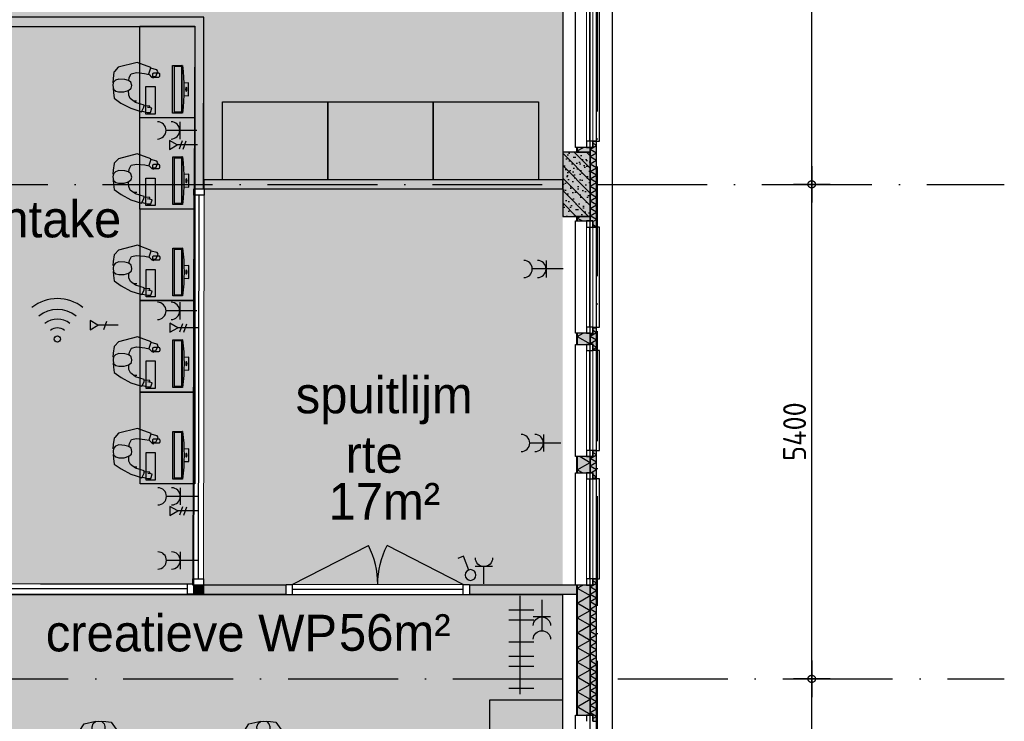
# Model space of a CAD drawing. Header units: millimetres. Extents: x 20872 to 297961, y -293704 to 213007.
# Tile 109 of 256: x 158654 to 169405, y -127663 to -120002. Entities that reach past the tile are written whole.
import ezdxf
from ezdxf.xclip import XClip

# ---------------------------------------------------------------- set-up
doc = ezdxf.new("R2010")
doc.units = ezdxf.units.MM
doc.header["$LTSCALE"] = 100
doc.header["$XCLIPFRAME"] = 2
doc.linetypes.add('ACAD_ISO10W100', pattern=[18, 12, -3, 0, -3])
doc.layers.get('Defpoints').update_dxf_attribs({"color": 181})
for name, color, linetype in [('A--L$7--_stramien', 1, 'Continuous'), ('A--L20--_bovenbouw', 3, 'Continuous'), ('A--L30--_afbouw', 7, 'Continuous'), ('A--L61--_centrale elektrische insta', 7, 'Continuous'), ('A--L82--leerlingensets-02', 9, 'Continuous'), ('A--T$7--_stramien', 7, 'Continuous'), ('plattegrondkleuren', 7, 'Continuous'), ('teksten', 7, 'Continuous'), ('XREFS', 9, 'Continuous')]:
    doc.layers.add(name, color=color, linetype=linetype)
doc.styles.add('JINX maatvoering', font='isocp.shx')
doc.styles.add('MAAR_stempel', font='LTe50146.ttf')
doc.dimstyles.new('JINX maatvoering 1-100', dxfattribs={"dimscale": 100, "dimtxt": 2.5, "dimasz": 1, "dimexe": 125, "dimexo": 0, "dimtad": 1, "dimdec": 0, "dimzin": 12, "dimdsep": 46, "dimtxsty": 'JINX maatvoering', "dimblk": 'BURO_maatvoeringssymbool_01', "dimcen": 2, "dimse1": 1, "dimse2": 1, "dimclrd": 1, "dimclrt": 7, "dimadec": 0, "dimazin": 0, "dimtfac": 1, "dimtdec": 0, "dimtix": 1, "dimtofl": 0, "dimtmove": 0, "dimatfit": 3, "dimldrblk": 'DOT', "dimfxl": 1, "dimtolj": 1, "dimtzin": 0, "dimarcsym": 0})

# ---------------------------------------------------------------- blocks, each defined once
blk = doc.blocks.new('AB2_D_DV_MV_maatvoeringssymbool_01')
at = {"color": 1}
for p, q in [((0, -2), (0, 2)), ((-2, 0), (2, 0))]:
    blk.add_line(p, q, dxfattribs=at)
blk.add_circle((0, 0), 0.4, dxfattribs=at)
blk = doc.blocks.new('*D277')
at = {"color": 1, "lineweight": -2, "transparency": 16777216}
blk.add_line((167303, 21100), (167303, 22700), dxfattribs=at)
at = {"layer": 'Defpoints', "color": 0, "transparency": 16777216}
for p in [(167303, 22800), (169405, 22800), (169406, 21000)]:
    blk.add_point(p, dxfattribs=at)
at = {"color": 1, "lineweight": -2, "transparency": 16777216, "xscale": 100, "yscale": 100, "zscale": 100}
for p, rotation in [((167303, 22800), 90), ((167303, 21000), 270)]:
    blk.add_blockref('AB2_D_DV_MV_maatvoeringssymbool_01', p, dxfattribs=dict(at, rotation=rotation))
at = {"color": 7, "transparency": 16777216, "insert": (167116, 21900), "char_height": 250, "attachment_point": 5, "rotation": 90, "style": 'JINX maatvoering'}
blk.add_mtext('\\A1;1800', dxfattribs=at)
blk = doc.blocks.new('_Dot')
at = {"color": 0, "linetype": 'ByBlock', "lineweight": -2}
blk.add_line((-0.5, 0), (-1, 0), dxfattribs=at)
at = {"color": 0, "linetype": 'ByBlock', "const_width": 0.5}
blk.add_lwpolyline([(-0.25, 0, 1), (0.25, 0, 1)], format="xyb", close=True, dxfattribs=at)
blk = doc.blocks.new('BURO_maatvoeringssymbool_01')
at = {"color": 1}
for p, q in [((0, -2), (0, 2)), ((-2, 0), (2, 0))]:
    blk.add_line(p, q, dxfattribs=at)
blk.add_circle((0, 0), 0.4, dxfattribs=at)
blk = doc.blocks.new('*D278')
at = {"color": 1, "lineweight": -2, "transparency": 16777216}
blk.add_line((167303, 22900), (167303, 28100), dxfattribs=at)
at = {"layer": 'Defpoints', "color": 0, "transparency": 16777216}
for p in [(167303, 28200), (169406, 28200), (169405, 22800)]:
    blk.add_point(p, dxfattribs=at)
at = {"color": 1, "lineweight": -2, "transparency": 16777216, "xscale": 100, "yscale": 100, "zscale": 100}
for p, rotation in [((167303, 28200), 90), ((167303, 22800), 270)]:
    blk.add_blockref('AB2_D_DV_MV_maatvoeringssymbool_01', p, dxfattribs=dict(at, rotation=rotation))
at = {"color": 7, "transparency": 16777216, "insert": (167116, 25500), "char_height": 250, "attachment_point": 5, "rotation": 90, "style": 'JINX maatvoering'}
blk.add_mtext('\\A1;5400', dxfattribs=at)
blk = doc.blocks.new('*D279')
at = {"color": 1, "lineweight": -2, "transparency": 16777216}
blk.add_line((167303, 28300), (167303, 35300), dxfattribs=at)
at = {"layer": 'Defpoints', "color": 0, "transparency": 16777216}
for p in [(167303, 35400), (169406, 35400), (169406, 28200)]:
    blk.add_point(p, dxfattribs=at)
at = {"color": 1, "lineweight": -2, "transparency": 16777216, "xscale": 100, "yscale": 100, "zscale": 100}
for p, rotation in [((167303, 35400), 90), ((167303, 28200), 270)]:
    blk.add_blockref('AB2_D_DV_MV_maatvoeringssymbool_01', p, dxfattribs=dict(at, rotation=rotation))
at = {"color": 7, "transparency": 16777216, "insert": (167116, 31800), "char_height": 250, "attachment_point": 5, "rotation": 90, "style": 'JINX maatvoering'}
blk.add_mtext('\\A1;7200', dxfattribs=at)
blk = doc.blocks.new('sit')
at = {"linetype": 'Continuous'}
for p, q in [((-146.514, -13.7755), (-81.397, 6.2615)), ((-81.397, 6.2615), (-13.775, 26.2965)), ((-13.775, 26.2965), (13.775, -26.2965)), ((-6.26, 21.2885), (53.846, 36.3155)), ((53.846, 36.3155), (96.424, 36.3155)), ((96.424, 36.3155), (111.451, -13.7755)), ((-346.877, -139.0015), (-264.225, -78.8925)), ((-264.225, -78.8925), (-146.514, -13.7755)), ((-88.912, -86.4065), (-151.522, -131.4875)), ((-111.451, -106.4425), (-74.2714, -106.4425)), ((16.279, -53.8475), (-88.912, -86.4065)), ((13.775, -26.2965), (16.279, -53.8475)), ((86.408, -41.3245), (16.279, -43.8295)), ((111.451, -13.7755), (58.857, -26.2965)), ((58.857, -26.2965), (86.408, -28.8015)), ((86.408, -28.8015), (86.408, -41.3245)), ((-359.397, -254.2095), (-354.389, -204.1185)), ((-354.389, -204.1185), (-346.877, -139.0015)), ((-354.389, -249.2005), (-326.842, -224.1545)), ((-326.842, -224.1545), (-294.279, -214.1365)), ((-294.279, -214.1365), (-226.658, -214.1365)), ((-226.658, -214.1365), (-171.561, -231.6685)), ((-169.053, -174.0635), (-171.561, -236.6765)), ((-171.561, -231.6685), (-139.002, -259.2175)), ((-151.522, -131.4875), (-169.053, -174.0635)), ((-361.904, -291.7765), (-354.389, -249.2005)), ((-356.893, -326.8395), (-361.904, -291.7765)), ((-326.842, -467.0925), (-359.397, -321.8315)), ((-331.85, -354.3895), (-356.893, -326.8395)), ((-291.775, -369.4175), (-331.85, -354.3895)), ((-171.561, -351.8855), (-216.643, -364.4075)), ((-144.01, -329.3445), (-171.561, -351.8855)), ((-171.561, -351.8855), (-171.561, -391.9585)), ((-133.99, -289.2725), (-144.01, -329.3445)), ((-139.002, -259.2175), (-133.99, -289.2725)), ((-128.983, -594.8235), (-326.842, -467.0925)), ((-216.643, -364.4075), (-291.775, -369.4175)), ((-171.561, -391.9585), (-154.029, -442.0475)), ((-154.029, -442.0475), (-98.928, -474.6065)), ((-86.404, -457.0755), (-121.471, -457.0755)), ((-98.928, -474.6065), (-1.252, -494.6435)), ((-74.2714, -455.2649), (-86.404, -457.0755)), ((48.838, -587.3095), (-128.983, -594.8235)), ((-1.252, -494.6435), (53.846, -502.1565)), ((48.838, -579.7965), (48.838, -502.1565)), ((126.478, -584.8055), (48.838, -579.7965)), ((48.838, -582.3015), (48.838, -587.3095)), ((53.846, -502.1565), (93.92, -482.1205)), ((93.92, -482.1205), (116.459, -479.6165)), ((116.459, -487.1295), (101.432, -494.6435)), ((101.432, -494.6435), (139.002, -504.6615)), ((116.459, -479.6165), (116.459, -487.1295)), ((144.01, -569.7785), (126.478, -584.8055)), ((139.002, -504.6615), (144.01, -569.7785))]:
    blk.add_line(p, q, dxfattribs=at)
blk = doc.blocks.new('iMac')
at = {"layer": 'plattegrondkleuren', "true_color": 0xb8b8b8}
h = blk.add_hatch(color=9, dxfattribs=at)
h.dxf.hatch_style = 1
h.paths.add_polyline_path([(403, -219), (394, -210, 0.37045), (407, -221), (422, -221, 0.414214), (435, -208), (435, -170), (401, -184)])
h.paths.add_polyline_path([(394, -208, 0.037942), (394, -210), (403, -219), (401, -184), (435, -170), (435, -152, 0.414214), (422, -139), (407, -139, 0.414214), (394, -152)])
h.paths.add_polyline_path([(78, -292), (289, -292), (289, -192), (-11, -192), (-11, -292), (10, -292), (7, -278), (7, -240), (52, -226), (63, -274), (65, -249), (77, -249)])
h.paths.add_polyline_path([(7, -278), (10, -292), (78, -292), (77, -249), (65, -249), (63, -274), (52, -226), (7, -240)], flags=17)
h.paths.add_polyline_path([(0, 0), (520, 0), (520, 101), (0, 101)])
h.paths.add_polyline_path([(9, 19), (9, 96), (511, 96), (511, 19)], flags=16)
h.paths.add_polyline_path([(0, 106), (0, 101), (520, 101), (520, 106, 0.064881)])
h.paths.add_polyline_path([(193, 122, -0.016762), (327, 122), (330, 175), (190, 175)])
at = {"layer": 'plattegrondkleuren', "true_color": 0x8f8f8f}
h = blk.add_hatch(color=252, dxfattribs=at)
h.dxf.hatch_style = 1
h.paths.add_polyline_path([(9, 19), (511, 19), (511, 96), (9, 96)])
at = {"layer": 'A--L82--leerlingensets-02'}
for p, q in [((0, 106), (0, 101)), ((520, 106), (520, 101))]:
    blk.add_line(p, q, dxfattribs=at)
blk.add_lwpolyline([(193, 122), (190, 175), (330, 175), (327, 122)], dxfattribs=at)
for points in [[(0, 0), (520, 0), (520, 101), (0, 101)], [(9, 19), (511, 19), (511, 96), (9, 96)], [(-11, -292), (289, -292), (289, -192), (-11, -192)]]:
    blk.add_lwpolyline(points, close=True, dxfattribs=at)
blk.add_lwpolyline([(407, -139), (422, -139, -0.414214), (435, -152), (435, -208, -0.414214), (422, -221), (407, -221, -0.414214), (394, -208), (394, -152, -0.414214)], format="xyb", close=True, dxfattribs=at)
blk.add_arc((260, -1889), 2012, 82.5756, 97.4244, dxfattribs=at)
blk.add_ellipse((260, 149), major_axis=(21.9, 0), ratio=0.331914, dxfattribs=at)
blk = doc.blocks.new('imacwerkplek')
at = {"layer": 'plattegrondkleuren', "true_color": 0xf5f5f5}
h = blk.add_hatch(color=7, dxfattribs=at)
h.dxf.hatch_style = 1
h.paths.add_polyline_path([(-1200, 600), (-1200, 0), (-200, 0), (-200, 600)])
at = {"layer": 'A--L82--leerlingensets-02', "linetype": 'Continuous'}
for p, q in [((-1143, 118), (-1097, 132)), ((-1143, 80), (-1143, 118)), ((-1097, 132), (-1086, 84)), ((-1086, 84), (-1084, 109)), ((-1084, 109), (-1073, 109)), ((-1073, 109), (-1070, 46)), ((-763, 148), (-757, 150)), ((-755, 129), (-763, 148)), ((-757, 150), (-746, 139)), ((-726, 101), (-755, 129)), ((-748, 174), (-694, 197)), ((-746, 139), (-748, 174)), ((-659, 118), (-725, 96)), ((-694, 197), (-676, 186)), ((-676, 186), (-659, 118)), ((-656, 119), (-652, 120)), ((-652, 120), (-596, -29)), ((-1129, 26), (-1143, 80)), ((-1134, 19), (-1086, 44)), ((-1115, -42), (-1134, 19)), ((-1086, 44), (-1061, 46)), ((-1061, 46), (-1032, -49)), ((-717, 52), (-726, 101)), ((-707, -38), (-717, 52)), ((-1097, -100), (-1115, -42)), ((-1039, -206), (-1097, -100)), ((-1032, -49), (-991, -105)), ((-1014, -69), (-1014, -35)), ((-991, -105), (-953, -121)), ((-901, -123), (-877, -94)), ((-877, -94), (-849, -89)), ((-849, -89), (-813, -98)), ((-813, -98), (-793, -123)), ((-762, -116), (-719, -94)), ((-719, -94), (-707, -38)), ((-596, -29), (-649, -235)), ((-985, -281), (-1039, -206)), ((-953, -121), (-897, -123)), ((-917, -173), (-901, -123)), ((-917, -233), (-917, -173)), ((-797, -121), (-762, -116)), ((-793, -123), (-782, -164)), ((-782, -164), (-777, -231)), ((-926, -288), (-985, -281)), ((-881, -292), (-926, -288)), ((-908, -263), (-917, -233)), ((-886, -288), (-908, -263)), ((-847, -294), (-886, -288)), ((-816, -290), (-847, -294)), ((-818, -292), (-773, -288)), ((-791, -267), (-816, -290)), ((-777, -231), (-791, -267)), ((-773, -288), (-702, -279)), ((-649, -235), (-695, -276))]:
    blk.add_line(p, q, dxfattribs=at)
at = {"layer": 'A--L82--leerlingensets-02'}
blk.add_lwpolyline([(-1200, 600), (-1200, 0), (-200, 0), (-200, 600)], close=True, dxfattribs=at)
at = {"layer": 'A--L82--leerlingensets-02', "linetype": 'Continuous'}
blk.add_arc((-703, -267), 12.8, 276.5806, 312.285, dxfattribs=at)
at = {"layer": 'A--L82--leerlingensets-02'}
blk.add_blockref('iMac', (-1149, 358), dxfattribs=at)
blk = doc.blocks.new('enkeldata')
at = {"layer": 'A--L61--_centrale elektrische insta', "color": 1}
blk.add_line((-126, 40), (-158, -51), dxfattribs=at)
blk.add_lwpolyline([(-220, 0), (-306, 50), (-306, -50)], close=True, dxfattribs=at)
blk.add_lwpolyline([(0, 0), (-220, 0)], dxfattribs=at)
blk = doc.blocks.new('WiFi')
at = {"layer": 'A--L61--_centrale elektrische insta', "color": 3}
blk.add_circle((-145, -323), 34.2, dxfattribs=at)
for radius in [442, 323, 217, 121]:
    blk.add_arc((-145, -323), radius, 50.9178, 129.0822, dxfattribs=at)
at = {"layer": 'A--L82--leerlingensets-02'}
blk.add_blockref('enkeldata', (517, -172), dxfattribs=at)
blk = doc.blocks.new('dubbeldata')
at = {"layer": 'A--L61--_centrale elektrische insta', "color": 1}
for p, q in [((-168, 44), (-200, -47)), ((-126, 40), (-158, -51))]:
    blk.add_line(p, q, dxfattribs=at)
blk.add_lwpolyline([(-220, 0), (-306, 50), (-306, -50)], close=True, dxfattribs=at)
blk.add_lwpolyline([(0, 0), (-220, 0)], dxfattribs=at)
blk = doc.blocks.new('BURO_onderaanzicht')
at = {"color": 7}
blk.add_line((-432, 0), (432, 0), dxfattribs=at)
blk = doc.blocks.new('61_enkel_wandcontd_01_P02_DO')
at = {"color": 1}
for p, q in [((188, 94), (188, -94)), ((0, 0), (188, 0))]:
    blk.add_line(p, q, dxfattribs=at)
blk.add_arc((281, 0), 93.8, 90, 270, dxfattribs=at)
blk = doc.blocks.new('61_schakl_lichtp_01_P02_DO')
at = {"color": 1}
for p, q in [((23, 112), (86, 260)), ((86, 260), (146, 234))]:
    blk.add_line(p, q, dxfattribs=at)
blk.add_circle((0, 59), 58.6, dxfattribs=at)
blk = doc.blocks.new('61_dubbelcontd_01_P02_DO')
at = {"color": 1}
for p, q in [((188, -94), (188, 94)), ((0, 0), (188, 0)), ((150, 0), (338, 0))]:
    blk.add_line(p, q, dxfattribs=at)
for centre in [(282, 0), (432, 0)]:
    blk.add_arc(centre, 94, 90, 270, dxfattribs=at)
blk = doc.blocks.new('stramienlijnen_1')
at = {"layer": 'A--L$7--_stramien', "color": 1, "linetype": 'ACAD_ISO10W100', "lineweight": -3}
for p, q in [((164959.5, 96800), (164959.5, 21000)), ((130759.5, 28200), (164959.5, 28200)), ((164959.5, 28200), (169405.6, 28200)), ((138184.5, 22800), (169405.3, 22800))]:
    blk.add_line(p, q, dxfattribs=at)
at = {"layer": 'Defpoints'}
blk.add_lwpolyline([(34736.5, 60859.2), (70727.2, 75), (164884.5, 75), (164884.5, 96950), (130834.5, 96950), (130834.5, 22725), (79641, 22725), (51266.3, 70646.6)], dxfattribs=at)
at = {"color": 7}
for base, p1, p2, picture, middle in [((167303.1, 35400), (169405.6, 28200), (169405.6, 35400), '*D279', (167115.6, 31800)), ((167303.1, 28200), (169405.3, 22800), (169405.6, 28200), '*D278', (167115.6, 25500)), ((167303.1, 22800), (169405.6, 21000), (169405.3, 22800), '*D277', (167115.6, 21900))]:
    dim = blk.add_linear_dim(base=base, p1=p1, p2=p2, angle=90, dimstyle='JINX maatvoering 1-100', dxfattribs=at)
    dim.commit()
    dim.dimension.update_dxf_attribs({"geometry": picture, "text_midpoint": middle})
blk = doc.blocks.new('begane grond bestaand leeg')
at = {"layer": 'A--L20--_bovenbouw', "linetype": 'Continuous', "lineweight": -3}
h = blk.add_hatch(dxfattribs=at)
h.set_pattern_fill('_U', color=1, scale=70, style=0, pattern_type=0)
h.set_pattern_definition([(360, (164734.484, 35049.99), (4e-15, 70), [])])
h.paths.add_polyline_path([(164743, 35050), (164734, 35050), (164734, 33497), (164743, 33497)], flags=0)
h.paths.add_polyline_path([(164743, 31147), (164734, 31147), (164734, 30954), (164743, 30954)], flags=0)
h.paths.add_polyline_path([(164743, 28604), (164734, 28604), (164734, 28550), (164743, 28550)], flags=0)
h = blk.add_hatch(dxfattribs=at)
h.set_pattern_fill('GENERAL_DIAMONDS', color=1, scale=1120, angle=-90, style=0, pattern_type=2)
h.set_pattern_definition([(330, (164743.48, 35049.99), (70, 121.2436), []), (30, (164743.48, 35049.99), (-70, 121.2436), [])])
h.paths.add_polyline_path([(164884, 35050), (164743, 35050), (164743, 33497), (164884, 33497)], flags=0)
h.paths.add_polyline_path([(164884, 31147), (164743, 31147), (164743, 30954), (164884, 30954)], flags=0)
h.paths.add_polyline_path([(164884, 28604), (164743, 28604), (164743, 28550), (164884, 28550)], flags=0)
for points in [[(164734, 28604), (164734, 28550), (164884, 28550), (164884, 28604)], [(164954, 28671), (164913, 28671), (164913, 28604), (164884, 28604), (164884, 27800), (164913, 27800), (164913, 27733), (164954, 27733)], [(164884, 27850), (164884, 28550), (164584, 28550), (164584, 27850)], [(164734, 27850), (164734, 27800), (164884, 27800), (164884, 27850)], [(164734, 26575), (164734, 26452), (164884, 26452), (164884, 26575)], [(164913, 26628), (164913, 26561), (164884, 26561), (164884, 26459), (164913, 26459), (164913, 26392), (164954, 26392), (164954, 26628)], [(164913, 25294), (164913, 25227), (164884, 25227), (164884, 25050), (164913, 25050), (164913, 24983), (164954, 24983), (164954, 25294)], [(164734, 25227), (164734, 25050), (164884, 25050), (164884, 25227)], [(164913, 23892), (164913, 23825), (164884, 23825), (164884, 22404), (164913, 22404), (164913, 22337), (164954, 22337), (164954, 23892)], [(164734, 23825), (164734, 22404), (164884, 22404), (164884, 23825)]]:
    blk.add_hatch(color=60, dxfattribs=at).paths.add_polyline_path(points, flags=0)
h = blk.add_hatch(dxfattribs=at)
h.set_pattern_fill('GENERAL_DIAMONDS', color=1, scale=560, angle=-90, style=0, pattern_type=2)
h.set_pattern_definition([(330, (164884.484, 28603.99), (35, 60.622), []), (30, (164884.484, 28603.99), (-35, 60.622), [])])
h.paths.add_polyline_path([(164954, 28671), (164913, 28671), (164913, 28604), (164884, 28604), (164884, 27800), (164913, 27800), (164913, 27733), (164954, 27733)], flags=0)
h = blk.add_hatch(dxfattribs=at)
h.set_pattern_fill('PREFB', color=1, scale=5, angle=90, style=0)
h.set_pattern_definition([(135, (164884.48, 27849.99), (-67.882, -67.882), []), (107, (164884.484, 27849.99), (-79.8276, 25.7875), [0, -81.6, -46.2, 0, -67.2]), (138, (164884.484, 27849.99), (-81.172, -18.4156), [0, -80.8, 0, -82.4, 0, -66.4]), (161, (164884.484, 27849.99), (-67.263, -47.9116), [0, -80, 0, -480, -65.8])])
h.paths.add_polyline_path([(164884, 27850), (164884, 28550), (164584, 28550), (164584, 27850)], flags=0)
h = blk.add_hatch(dxfattribs=at)
h.set_pattern_fill('_U', color=1, scale=70, style=0, pattern_type=0)
h.set_pattern_definition([(360, (164734.484, 27849.99), (4e-15, 70), [])])
h.paths.add_polyline_path([(164743, 27850), (164734, 27850), (164734, 27800), (164743, 27800)], flags=0)
h.paths.add_polyline_path([(164743, 26575), (164734, 26575), (164734, 26452), (164743, 26452)], flags=0)
h.paths.add_polyline_path([(164743, 25227), (164734, 25227), (164734, 25050), (164743, 25050)], flags=0)
h.paths.add_polyline_path([(164743, 23825), (164734, 23825), (164734, 22404), (164743, 22404)], flags=0)
h.paths.add_polyline_path([(164743, 21404), (164734, 21404), (164734, 21350), (164743, 21350)], flags=0)
h = blk.add_hatch(dxfattribs=at)
h.set_pattern_fill('GENERAL_DIAMONDS', color=1, scale=1120, angle=-90, style=0, pattern_type=2)
h.set_pattern_definition([(330, (164743.48, 27849.99), (70, 121.2436), []), (30, (164743.48, 27849.99), (-70, 121.2436), [])])
h.paths.add_polyline_path([(164884, 27850), (164743, 27850), (164743, 27800), (164884, 27800)], flags=0)
h.paths.add_polyline_path([(164884, 26575), (164743, 26575), (164743, 26452), (164884, 26452)], flags=0)
h.paths.add_polyline_path([(164884, 25227), (164743, 25227), (164743, 25050), (164884, 25050)], flags=0)
h.paths.add_polyline_path([(164884, 23825), (164743, 23825), (164743, 22404), (164884, 22404)], flags=0)
h.paths.add_polyline_path([(164884, 21404), (164743, 21404), (164743, 21350), (164884, 21350)], flags=0)
h = blk.add_hatch(dxfattribs=at)
h.set_pattern_fill('GENERAL_DIAMONDS', color=1, scale=560, angle=-90, style=0, pattern_type=2)
h.set_pattern_definition([(330, (164884.484, 26561.13), (35, 60.622), []), (30, (164884.484, 26561.13), (-35, 60.622), [])])
h.paths.add_polyline_path([(164913, 26628), (164913, 26561), (164884, 26561), (164884, 26459), (164913, 26459), (164913, 26392), (164954, 26392), (164954, 26628)], flags=0)
h = blk.add_hatch(dxfattribs=at)
h.set_pattern_fill('GENERAL_DIAMONDS', color=1, scale=560, angle=-90, style=0, pattern_type=2)
h.set_pattern_definition([(330, (164884.484, 25226.99), (35, 60.622), []), (30, (164884.484, 25226.99), (-35, 60.622), [])])
h.paths.add_polyline_path([(164913, 25294), (164913, 25227), (164884, 25227), (164884, 25050), (164913, 25050), (164913, 24983), (164954, 24983), (164954, 25294)], flags=0)
h = blk.add_hatch(dxfattribs=at)
h.set_pattern_fill('GENERAL_DIAMONDS', color=1, scale=560, angle=-90, style=0, pattern_type=2)
h.set_pattern_definition([(330, (164884.484, 23824.986), (35, 60.6218), []), (30, (164884.484, 23824.986), (-35, 60.6218), [])])
h.paths.add_polyline_path([(164913, 23892), (164913, 23825), (164884, 23825), (164884, 22404), (164913, 22404), (164913, 22337), (164954, 22337), (164954, 23892)], flags=0)
at = {"color": 8}
blk.add_lwpolyline([(130619, 97110), (130619, 22940), (79787, 22940), (51444, 70808), (34518, 60787), (70611, -170), (165129, -170), (165129, 97110)], close=True, dxfattribs=at)
at = {"layer": 'A--L20--_bovenbouw', "color": 2, "linetype": 'Continuous', "lineweight": -3}
for p, q in [((164743, 28604), (164734, 28604)), ((164734, 28604), (164734, 28550)), ((164743, 28550), (164743, 28604)), ((164734, 28550), (164743, 28550)), ((164743, 27850), (164734, 27850)), ((164734, 27850), (164734, 27800)), ((164743, 27800), (164743, 27850)), ((164734, 27800), (164743, 27800)), ((164743, 26575), (164734, 26575)), ((164734, 26575), (164734, 26452)), ((164743, 26452), (164743, 26575)), ((164734, 26452), (164743, 26452)), ((164743, 25227), (164734, 25227)), ((164734, 25227), (164734, 25050)), ((164743, 25050), (164743, 25227)), ((164734, 25050), (164743, 25050)), ((164734, 23825), (164734, 22404)), ((164743, 22404), (164743, 23825)), ((164734, 22404), (164743, 22404))]:
    blk.add_line(p, q, dxfattribs=at)
at = {"layer": 'A--L20--_bovenbouw', "color": 1, "linetype": 'Continuous', "lineweight": -3}
for p, q in [((164884, 28604), (164743, 28604)), ((164743, 28604), (164743, 28550)), ((164884, 28550), (164884, 28604)), ((164913, 28604), (164884, 28604)), ((164884, 28604), (164884, 27800)), ((164954, 28671), (164913, 28671)), ((164913, 28671), (164913, 28604)), ((164954, 27733), (164954, 28671)), ((164743, 28550), (164884, 28550)), ((164884, 27850), (164743, 27850)), ((164743, 27850), (164743, 27800)), ((164884, 27800), (164884, 27850)), ((164743, 27800), (164884, 27800)), ((164884, 27800), (164913, 27800)), ((164913, 27800), (164913, 27733)), ((164913, 27733), (164954, 27733)), ((164884, 26575), (164743, 26575)), ((164743, 26575), (164743, 26452)), ((164884, 26452), (164884, 26575)), ((164913, 26561), (164884, 26561)), ((164884, 26561), (164884, 26459)), ((164913, 26628), (164913, 26561)), ((164954, 26628), (164913, 26628)), ((164954, 26392), (164954, 26628)), ((164743, 26452), (164884, 26452)), ((164884, 26459), (164913, 26459)), ((164913, 26459), (164913, 26392)), ((164913, 26392), (164954, 26392)), ((164913, 25294), (164913, 25227)), ((164954, 25294), (164913, 25294)), ((164954, 24983), (164954, 25294)), ((164884, 25227), (164743, 25227)), ((164743, 25227), (164743, 25050)), ((164884, 25050), (164884, 25227)), ((164913, 25227), (164884, 25227)), ((164884, 25227), (164884, 25050)), ((164743, 25050), (164884, 25050)), ((164884, 25050), (164913, 25050)), ((164913, 25050), (164913, 24983)), ((164913, 24983), (164954, 24983)), ((164913, 23892), (164913, 23825)), ((164954, 23892), (164913, 23892)), ((164954, 22337), (164954, 23892)), ((164884, 23825), (164743, 23825)), ((164743, 23825), (164743, 22404)), ((164884, 22404), (164884, 23825)), ((164913, 23825), (164884, 23825)), ((164884, 23825), (164884, 22404)), ((164743, 22404), (164884, 22404)), ((164884, 22404), (164913, 22404)), ((164913, 22404), (164913, 22337)), ((164913, 22337), (164954, 22337))]:
    blk.add_line(p, q, dxfattribs=at)
at = {"layer": 'A--L20--_bovenbouw', "color": 3, "linetype": 'Continuous', "lineweight": -3}
for p, q in [((164884, 28550), (164584, 28550)), ((164584, 28550), (164584, 27850)), ((164884, 27850), (164884, 28550)), ((164584, 27850), (164884, 27850))]:
    blk.add_line(p, q, dxfattribs=at)
at = {"layer": 'A--L30--_afbouw', "color": 1, "linetype": 'Continuous', "lineweight": -3}
for p, q in [((164724, 28604), (164724, 30954)), ((164879, 28671), (164879, 30887)), ((164984, 28671), (164984, 30887)), ((164734, 28604), (164724, 28604)), ((164914, 28604), (164914, 28671)), ((164914, 28671), (164984, 28671)), ((164724, 26575), (164724, 27800)), ((164724, 27800), (164734, 27800)), ((164914, 27733), (164914, 27800)), ((164879, 26642), (164879, 27733)), ((164984, 27733), (164914, 27733)), ((164984, 26642), (164984, 27733)), ((164734, 26575), (164724, 26575)), ((164914, 26575), (164914, 26642)), ((164914, 26642), (164984, 26642)), ((164724, 25227), (164724, 26452)), ((164724, 26452), (164734, 26452)), ((164914, 26385), (164914, 26452)), ((164879, 25294), (164879, 26385)), ((164984, 26385), (164914, 26385)), ((164984, 25294), (164984, 26385)), ((164914, 25227), (164914, 25294)), ((164914, 25294), (164984, 25294)), ((164734, 25227), (164724, 25227)), ((164724, 23825), (164724, 25050)), ((164724, 25050), (164734, 25050)), ((164914, 24983), (164914, 25050)), ((164879, 23892), (164879, 24983)), ((164984, 24983), (164914, 24983)), ((164984, 23892), (164984, 24983)), ((164914, 23825), (164914, 23892)), ((164914, 23892), (164984, 23892)), ((164724, 21404), (164724, 22404)), ((164724, 22404), (164734, 22404)), ((164914, 22337), (164914, 22404))]:
    blk.add_line(p, q, dxfattribs=at)
at = {"layer": 'A--L30--_afbouw', "color": 1, "linetype": 'Continuous', "lineweight": 18}
for p, q in [((164844, 28671), (164844, 30887)), ((164914, 28671), (164914, 30887)), ((164844, 26642), (164844, 27733)), ((164914, 26642), (164914, 27733)), ((164844, 25294), (164844, 26385)), ((164914, 25294), (164914, 26385)), ((164844, 23892), (164844, 24983)), ((164914, 23892), (164914, 24983))]:
    blk.add_line(p, q, dxfattribs=at)
at = {"layer": 'A--L30--_afbouw', "color": 2, "linetype": 'Continuous', "lineweight": -3}
for p, q in [((164914, 28671), (164844, 28671)), ((164844, 28671), (164844, 28604)), ((164844, 28604), (164914, 28604)), ((164914, 28604), (164914, 28671)), ((164914, 27800), (164844, 27800)), ((164844, 27800), (164844, 27733)), ((164914, 27733), (164914, 27800)), ((164844, 27733), (164914, 27733)), ((164914, 26642), (164844, 26642)), ((164844, 26642), (164844, 26575)), ((164844, 26575), (164914, 26575)), ((164914, 26575), (164914, 26642)), ((164914, 26452), (164844, 26452)), ((164844, 26452), (164844, 26385)), ((164914, 26385), (164914, 26452)), ((164844, 26385), (164914, 26385)), ((164914, 25294), (164844, 25294)), ((164844, 25294), (164844, 25227)), ((164914, 25227), (164914, 25294)), ((164844, 25227), (164914, 25227)), ((164914, 25050), (164844, 25050)), ((164844, 25050), (164844, 24983)), ((164914, 24983), (164914, 25050)), ((164844, 24983), (164914, 24983)), ((164914, 23892), (164844, 23892)), ((164844, 23892), (164844, 23825)), ((164914, 23825), (164914, 23892)), ((164844, 23825), (164914, 23825)), ((164914, 22404), (164844, 22404)), ((164844, 22404), (164844, 22337)), ((164914, 22337), (164914, 22404))]:
    blk.add_line(p, q, dxfattribs=at)
at = {"layer": 'A--T$7--_stramien'}
blk.add_blockref('stramienlijnen_1', (0, 0), dxfattribs=at)
blk = doc.blocks.new('2016-02-04 100 begane grond bestaand')
at = {"color": 8}
blk.add_lwpolyline([(130619, 97110), (130619, 22940), (79787, 22940), (51444, 70808), (34518, 60787), (70611, -170), (165129, -170), (165129, 97110)], close=True, dxfattribs=at)
at = {"layer": 'A--L$7--_stramien'}
blk.add_blockref('stramienlijnen_1', (0, 0), dxfattribs=at)

msp = doc.modelspace()

# ---------------------------------------------------------------- hatches: boundary and pattern name
at = {"layer": 'A--L20--_bovenbouw', "linetype": 'Continuous', "lineweight": -3}
for points in [[(160565, -120075), (160665, -119975), (153783, -119975), (153733, -120000), (153683, -119975), (149908, -119975), (149883, -120025), (149908, -120075)], [(160561, -121850), (160661, -121850), (160665, -119975), (160565, -120075)], [(164583, -121750), (160665, -121750), (160665, -121850), (164583, -121850)], [(160553, -126168), (160553, -126268), (160653, -126268), (160553, -126168)], [(160653, -126268), (160653, -126176), (160561, -126176)], [(160660, -126175), (160660, -126275), (161564, -126275), (161564, -126175)], [(163564, -126175), (163564, -126275), (164742, -126275), (164742, -126175)]]:
    msp.add_hatch(color=2, dxfattribs=at).paths.add_polyline_path(points, flags=0)
at = {"layer": 'plattegrondkleuren', "true_color": 0xd28751}
h = msp.add_hatch(color=23, dxfattribs=at)
h.dxf.hatch_style = 1
h.paths.add_polyline_path([(153783, -119975), (153783, -107450), (164583, -107400), (164583, -121750), (160665, -121750), (160665, -119975)])
at = {"layer": 'plattegrondkleuren', "true_color": 0xb3ffd9}
h = msp.add_hatch(color=121, dxfattribs=at)
h.dxf.hatch_style = 1
h.paths.add_polyline_path([(149908, -130162), (149908, -120075), (160565, -120075), (160553, -126168), (157206, -126161), (157211, -130536), (153708, -130530), (153708, -128650), (153408, -128650), (153408, -131190), (152661, -130934), (152612, -131076)])
at = {"layer": 'plattegrondkleuren', "true_color": 0xf5f5f5}
h = msp.add_hatch(color=7, dxfattribs=at)
h.dxf.hatch_style = 1
h.paths.add_polyline_path([(160868, -120900), (162018, -120900), (162018, -121750), (160868, -121750)])
h = msp.add_hatch(color=7, dxfattribs=at)
h.dxf.hatch_style = 1
h.paths.add_polyline_path([(162018, -120900), (163168, -120900), (163168, -121750), (162018, -121750)])
h = msp.add_hatch(color=7, dxfattribs=at)
h.dxf.hatch_style = 1
h.paths.add_polyline_path([(163168, -120900), (164318, -120900), (164318, -121750), (163168, -121750)])
at = {"layer": 'plattegrondkleuren', "true_color": 0xb3ffd9}
h = msp.add_hatch(color=121, dxfattribs=at)
h.dxf.hatch_style = 1
h.paths.add_polyline_path([(160660, -126175), (164583, -126175), (164583, -121850), (160660, -121850)])
h = msp.add_hatch(color=121, dxfattribs=at)
h.dxf.hatch_style = 1
h.paths.add_polyline_path([(164583, -126282), (157318, -126282), (157318, -132686), (164583, -135171)])
at = {"layer": 'plattegrondkleuren', "true_color": 0xf5f5f5}
h = msp.add_hatch(color=7, dxfattribs=at)
h.dxf.hatch_style = 1
h.paths.add_polyline_path([(164583, -127432), (163783, -127432), (163783, -129232), (164583, -129232)])

# ---------------------------------------------------------------- linework, layer by layer
at = {"layer": 'A--L20--_bovenbouw', "color": 2, "linetype": 'Continuous', "lineweight": -3}
for p, q in [((149908, -120075), (160565, -120075)), ((160565, -120075), (160561, -121850)), ((160661, -121850), (160665, -119975)), ((164583, -121750), (160665, -121750)), ((160665, -121750), (160665, -121850)), ((164583, -121850), (164583, -121750)), ((160561, -121850), (160661, -121850)), ((160665, -121850), (164583, -121850)), ((160553, -126168), (160553, -126268)), ((160553, -126168), (160553, -126168)), ((160653, -126176), (160561, -126176)), ((160653, -126268), (160653, -126176)), ((160660, -126175), (160660, -126275)), ((161564, -126175), (160660, -126175)), ((161564, -126275), (161564, -126175)), ((163564, -126175), (163564, -126275)), ((164742, -126175), (163564, -126175)), ((164742, -126275), (164742, -126175)), ((160553, -126268), (160653, -126268)), ((160660, -126275), (161564, -126275)), ((163564, -126275), (164742, -126275))]:
    msp.add_line(p, q, dxfattribs=at)
at = {"layer": 'A--L30--_afbouw', "color": 2, "linetype": 'Continuous', "lineweight": -3}
for p, q in [((160554, -121917), (160554, -121850)), ((160554, -121850), (160668, -121850)), ((160668, -121850), (160668, -121917)), ((160668, -121917), (160554, -121917)), ((160486, -126275), (160486, -126161)), ((160486, -126161), (160553, -126161)), ((160546, -126176), (160546, -126109)), ((160546, -126109), (160660, -126109)), ((160660, -126176), (160546, -126176)), ((160553, -126161), (160553, -126275)), ((160660, -126109), (160660, -126176)), ((161564, -126282), (161564, -126168)), ((161564, -126168), (161631, -126168)), ((161631, -126168), (161631, -126282)), ((163497, -126282), (163497, -126168)), ((163497, -126168), (163564, -126168)), ((163564, -126168), (163564, -126282)), ((160553, -126275), (160486, -126275)), ((161631, -126282), (161564, -126282)), ((163564, -126282), (163497, -126282))]:
    msp.add_line(p, q, dxfattribs=at)
at = {"layer": 'A--L30--_afbouw', "color": 1, "linetype": 'Continuous', "lineweight": 18}
for p, q in [((160554, -121917), (160546, -126109)), ((160668, -121917), (160660, -126109)), ((160486, -126161), (157373, -126161)), ((163497, -126168), (161631, -126168)), ((160486, -126275), (157373, -126275)), ((163497, -126282), (161631, -126282))]:
    msp.add_line(p, q, dxfattribs=at)
at = {"layer": 'A--L30--_afbouw', "color": 1, "linetype": 'Continuous', "lineweight": -3}
for p, q in [((160611, -121917), (160603, -126109)), ((160486, -126218), (157373, -126218))]:
    msp.add_line(p, q, dxfattribs=at)
for points in [[(161631, -126168), (162462, -125744)], [(163497, -126168), (162666, -125744)]]:
    msp.add_lwpolyline(points, dxfattribs=at)
msp.add_arc((161631, -126168), 933, 0, 27, dxfattribs=at)
at = {"layer": 'A--L30--_afbouw', "color": 1, "linetype": 'Continuous', "lineweight": -3, "extrusion": (0, 0, -1)}
msp.add_arc((-163497, -126168), 933, 0, 27, dxfattribs=at)
at = {"layer": 'A--L82--leerlingensets-02'}
for p, q in [((164119, -126861), (164119, -126295)), ((164269, -126450), (163996, -126450)), ((164269, -126560), (163996, -126560)), ((164269, -126800), (163996, -126800)), ((164119, -127367), (164119, -126800)), ((164269, -126956), (163996, -126956)), ((164269, -127065), (163996, -127065)), ((164269, -127306), (163996, -127306))]:
    msp.add_line(p, q, dxfattribs=at)
for points in [[(160868, -120900), (162018, -120900), (162018, -121750), (160868, -121750)], [(162018, -120900), (163168, -120900), (163168, -121750), (162018, -121750)], [(163168, -120900), (164318, -120900), (164318, -121750), (163168, -121750)], [(164583, -127432), (163783, -127432), (163783, -129232), (164583, -129232)]]:
    msp.add_lwpolyline(points, close=True, dxfattribs=at)
at = {"layer": 'Defpoints', "color": 181, "linetype": 'Continuous', "lineweight": -3}
msp.add_line((164953, -149995), (164953, -94760), dxfattribs=at)
at = {"layer": 'Defpoints'}
for points in [[(153783, -119975), (153783, -107450), (164583, -107400), (164583, -121750), (160665, -121750), (160665, -119975)], [(149908, -130162), (149908, -120075), (160565, -120075), (160553, -126168), (157206, -126161), (157211, -130536), (153708, -130530), (153708, -128650), (153408, -128650), (153408, -131190), (152661, -130934), (152612, -131076), (149908, -130162)], [(164583, -126282), (157318, -126282), (157318, -132686), (164583, -135171)]]:
    msp.add_lwpolyline(points, close=True, dxfattribs=at)

# ---------------------------------------------------------------- block references
at = {"xscale": -1, "rotation": 270}
for p in [(159966, -119873), (159967, -120871), (159968, -121869), (159968, -122869), (159968, -123869)]:
    msp.add_blockref('imacwerkplek', p, dxfattribs=at)
for p in [(160595, -121370), (160600, -123366), (160600, -125366)]:
    msp.add_blockref('dubbeldata', p)
at = {"layer": 'A--L30--_afbouw', "color": 1, "linetype": 'Continuous', "lineweight": -3, "extrusion": (0, 0, -1), "xscale": 2.159722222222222, "zscale": -1}
msp.add_blockref('BURO_onderaanzicht', (-162564, -126225), dxfattribs=at)
at = {"layer": 'A--L61--_centrale elektrische insta', "color": 7, "linetype": 'Continuous', "lineweight": -3, "rotation": 180}
for p in [(160590, -121211), (164589, -122724), (160590, -123182), (164561, -124625), (160595, -125207), (160595, -125907)]:
    msp.add_blockref('61_dubbelcontd_01_P02_DO', p, dxfattribs=at)
at = {"layer": 'A--L61--_centrale elektrische insta', "color": 7, "linetype": 'Continuous', "lineweight": -3, "extrusion": (0, 0, -1), "zscale": -1}
for name, p, rotation in [('61_schakl_lichtp_01_P02_DO', (-163574, -126125), 2.713425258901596), ('61_enkel_wandcontd_01_P02_DO', (-163723, -126161), 89.99999999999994), ('61_dubbelcontd_01_P02_DO', (-164356, -126336), 269.9999999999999)]:
    msp.add_blockref(name, p, dxfattribs=dict(at, rotation=rotation))
at = {"layer": 'A--L82--leerlingensets-02'}
msp.add_blockref('WiFi', (159211, -123166), dxfattribs=at)
at = {"layer": 'A--L82--leerlingensets-02', "color": 1, "xscale": 0.9000000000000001, "yscale": 0.9000000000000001, "zscale": 0.9000000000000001, "rotation": 270}
for p in [(159777, -127986), (161577, -127986)]:
    msp.add_blockref('sit', p, dxfattribs=at)
at = {"layer": 'XREFS', "color": 71, "true_color": 0xc9f18e}
ref = msp.add_blockref('begane grond bestaand leeg', (-1, -150000), dxfattribs=at)
XClip(ref).set_block_clipping_path([(116767.076214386, 82263.1420219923), (116767.076214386, 115683.1420219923), (179861.076214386, 115683.1420219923), (179861.076214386, 13442.9004429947), (164491.5066313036, 13442.9004429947), (116767.076214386, 29769.3836009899)])
at = {"layer": 'XREFS'}
ref = msp.add_blockref('2016-02-04 100 begane grond bestaand', (-1, -150000), dxfattribs=at)
XClip(ref).set_block_clipping_path([(116767.0762143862, 29769.3836009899), (164491.5066313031, 13442.9004429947), (179861.076214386, 13442.9004429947), (179861.076214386, -11696.8579780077), (20873.0762143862, -11696.8579780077), (20873.0762143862, 82263.1420219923), (116767.0762143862, 82263.1420219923)])

# ---------------------------------------------------------------- texts
at = {"layer": 'teksten', "color": 251, "true_color": 0x4d4d4d, "style": 'MAAR_stempel'}
for s, p in [('intake', (158336, -122379)), ('spuitlijm', (161668, -124300)), ('rte', (162212, -124949)), ('17m²', (162026, -125460)), ('56m²', (162140, -126893)), ('creatieve WP', (158939, -126900))]:
    msp.add_text(s, height=400, dxfattribs=at).set_placement(p)

doc.saveas('drawing.dxf')
